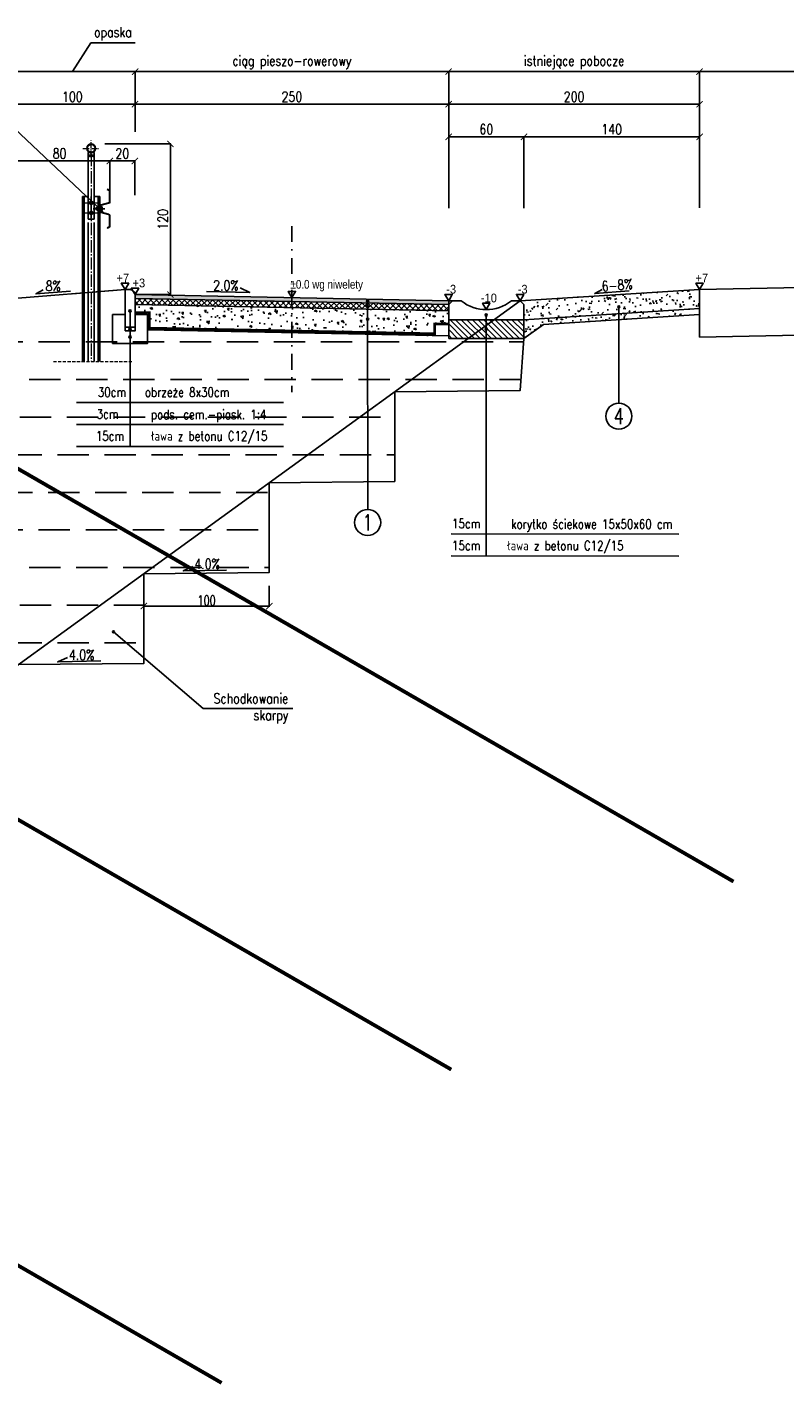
# Model space of a CAD drawing. Header units: metres. Extents: x 6562771 to 6588056, y 5578696 to 5581651.
# Tile 17 of 22: x 6575770 to 6576374, y 5579926 to 5581009. Entities that reach past the tile are written whole.
import ezdxf
from ezdxf.enums import TextEntityAlignment as Align

# ---------------------------------------------------------------- set-up
doc = ezdxf.new("R2010")
doc.units = ezdxf.units.M
for name, pattern in [('AM_DIN_G_W050', [13.75, 9.75, -1.5, 1, -1.5]), ('AM_DIN_G_W050x2', [6.875, 4.75, -0.875, 0.375, -0.875]), ('DASHDOT', [25.4, 12.7, -6.35, 0, -6.35]), ('DASHED', [0.75, 0.5, -0.25]), ('HIDDEN', [0.375, 0.25, -0.125])]:
    doc.linetypes.add(name, pattern=pattern)
for name, color, linetype in [('0_50', 3, 'Continuous'), ('pkonstr-0_25', 1, 'Continuous'), ('pkonstr-0_50', 90, 'Continuous'), ('pkonstr-0_70', 4, 'Continuous'), ('pkonstr-istn', 14, 'Continuous'), ('pkonstr-opisy', 2, 'Continuous'), ('pkonstr-wymiary', 1, 'Continuous')]:
    doc.layers.add(name, color=color, linetype=linetype)
doc.layers.add('AM_7', color=4, linetype='AM_DIN_G_W050', lineweight=15)
doc.styles.add('12mm', font='simplex.shx', dxfattribs={"width": 0.8, "height": 12})
doc.styles.add('7mm', font='simplex.shx', dxfattribs={"width": 0.75, "height": 7})
doc.styles.add('DIMTEXT', font='simplex.shx', dxfattribs={"width": 0.7})
doc.styles.add('Opisy', font='simplex.shx', dxfattribs={"width": 0.8})
doc.styles.add('STYLE1', font='arial.ttf')
doc.styles.add('wymiary', font='simplex.shx', dxfattribs={"width": 0.8})
doc.dimstyles.new('1000', dxfattribs={"dimtxt": 2, "dimasz": 1.5, "dimexe": 0.4, "dimexo": 1, "dimgap": 0.4, "dimtad": 1, "dimrnd": 0.01, "dimzin": 0, "dimdsep": 46, "dimtxsty": 'DIMTEXT', "dimblk": 'ARCHTICK', "dimcen": 0, "dimclrd": 256, "dimclre": 256, "dimclrt": 2, "dimadec": 5, "dimazin": 0, "dimtfac": 1, "dimtofl": 0, "dimtmove": 0, "dimatfit": 3, "dimfxl": 1, "dimtolj": 1, "dimtzin": 0, "dimlwd": -1, "dimlwe": -1, "dimarcsym": 0})
doc.dimstyles.new('ddd$0', dxfattribs={"dimtxt": 8, "dimasz": 5, "dimexe": 0.5, "dimexo": 1, "dimgap": 2, "dimtad": 1, "dimdec": 0, "dimzin": 0, "dimdsep": 46, "dimtxsty": 'wymiary', "dimblk": 'ARCHTICK', "dimcen": 0, "dimclrd": 256, "dimclre": 256, "dimclrt": 256, "dimadec": 0, "dimazin": 0, "dimtfac": 1, "dimtdec": 0, "dimtmove": 1, "dimatfit": 3, "dimldrblk": 'DOT', "dimfxl": 1, "dimtolj": 1, "dimtzin": 0, "dimlwd": -1, "dimlwe": -1, "dimarcsym": 0})

# ---------------------------------------------------------------- blocks, each defined once
blk = doc.blocks.new('_ArchTick')
at = {"color": 0, "linetype": 'ByBlock', "const_width": 0.15}
blk.add_lwpolyline([(-0.5, -0.5), (0.5, 0.5)], dxfattribs=at)
blk = doc.blocks.new('*D235')
at = {"layer": 'Defpoints', "color": 0, "transparency": 16777216}
for p in [(6576656.1, 5580974.6), (6576656.1, 5580973.6), (6576306.1, 5580930.6)]:
    blk.add_point(p, dxfattribs=at)
at = {"layer": 'pkonstr-wymiary', "transparency": 16777216}
for p, q in [((6576306.1, 5580931.6), (6576306.1, 5580974.1)), ((6576306.1, 5580973.6), (6576656.1, 5580973.6)), ((6576656.1, 5580973.6), (6576656.1, 5580973.1))]:
    blk.add_line(p, q, dxfattribs=at)
at = {"layer": 'pkonstr-wymiary', "transparency": 16777216, "xscale": 5, "yscale": 5, "zscale": 5, "rotation": 180}
blk.add_blockref('_ArchTick', (6576306.1, 5580973.6), dxfattribs=at)
at = {"layer": 'pkonstr-wymiary', "transparency": 16777216, "xscale": 5, "yscale": 5, "zscale": 5}
blk.add_blockref('_ArchTick', (6576656.1, 5580973.6), dxfattribs=at)
at = {"layer": 'pkonstr-wymiary', "transparency": 16777216, "insert": (6576481.1, 5580981), "char_height": 8, "attachment_point": 5, "style": 'wymiary'}
blk.add_mtext('\\A1;istniejąca jezdnia DK79', dxfattribs=at)
blk = doc.blocks.new('_Dot')
at = {"color": 0, "linetype": 'ByBlock', "lineweight": -2}
blk.add_line((-0.5, 0), (-1, 0), dxfattribs=at)
at = {"color": 0, "linetype": 'ByBlock', "const_width": 0.5}
blk.add_lwpolyline([(-0.25, 0, 1), (0.25, 0, 1)], format="xyb", close=True, dxfattribs=at)
blk = doc.blocks.new('*D236')
at = {"layer": 'Defpoints', "color": 0, "transparency": 16777216}
for p in [(6576106.1, 5580973.6), (6576306.1, 5580918.6), (6576106.1, 5580863.7)]:
    blk.add_point(p, dxfattribs=at)
at = {"layer": 'pkonstr-wymiary', "transparency": 16777216}
for p, q in [((6576106.1, 5580864.7), (6576106.1, 5580974.1)), ((6576306.1, 5580973.6), (6576106.1, 5580973.6)), ((6576306.1, 5580919.6), (6576306.1, 5580974.1))]:
    blk.add_line(p, q, dxfattribs=at)
at = {"layer": 'pkonstr-wymiary', "transparency": 16777216, "xscale": 5, "yscale": 5, "zscale": 5, "rotation": 180}
blk.add_blockref('_ArchTick', (6576106.1, 5580973.6), dxfattribs=at)
at = {"layer": 'pkonstr-wymiary', "transparency": 16777216, "xscale": 5, "yscale": 5, "zscale": 5}
blk.add_blockref('_ArchTick', (6576306.1, 5580973.6), dxfattribs=at)
at = {"layer": 'pkonstr-wymiary', "transparency": 16777216, "insert": (6576206.1, 5580981), "char_height": 8, "attachment_point": 5, "style": 'wymiary'}
blk.add_mtext('\\A1;istniejące pobocze', dxfattribs=at)
blk = doc.blocks.new('*D237')
at = {"layer": 'Defpoints', "color": 0, "transparency": 16777216}
for p in [(6576106.1, 5580973.6), (6575856.1, 5580924.6), (6576106.1, 5580883.2)]:
    blk.add_point(p, dxfattribs=at)
at = {"layer": 'pkonstr-wymiary', "transparency": 16777216}
for p, q in [((6575856.1, 5580925.6), (6575856.1, 5580974.1)), ((6575856.1, 5580973.6), (6576106.1, 5580973.6)), ((6576106.1, 5580884.2), (6576106.1, 5580974.1))]:
    blk.add_line(p, q, dxfattribs=at)
at = {"layer": 'pkonstr-wymiary', "transparency": 16777216, "xscale": 5, "yscale": 5, "zscale": 5, "rotation": 180}
blk.add_blockref('_ArchTick', (6575856.1, 5580973.6), dxfattribs=at)
at = {"layer": 'pkonstr-wymiary', "transparency": 16777216, "xscale": 5, "yscale": 5, "zscale": 5}
blk.add_blockref('_ArchTick', (6576106.1, 5580973.6), dxfattribs=at)
at = {"layer": 'pkonstr-wymiary', "transparency": 16777216, "insert": (6575981.1, 5580981), "char_height": 8, "attachment_point": 5, "style": 'wymiary'}
blk.add_mtext('\\A1;ciąg pieszo-rowerowy', dxfattribs=at)
blk = doc.blocks.new('*D238')
at = {"layer": 'Defpoints', "color": 0, "transparency": 16777216}
for p in [(6575856.1, 5580947.6), (6575856.1, 5580924.6), (6576106.1, 5580884.8)]:
    blk.add_point(p, dxfattribs=at)
at = {"layer": 'pkonstr-wymiary', "transparency": 16777216}
for p, q in [((6575856.1, 5580925.6), (6575856.1, 5580948.1)), ((6576106.1, 5580947.6), (6575856.1, 5580947.6)), ((6576106.1, 5580885.8), (6576106.1, 5580948.1))]:
    blk.add_line(p, q, dxfattribs=at)
at = {"layer": 'pkonstr-wymiary', "transparency": 16777216, "xscale": 5, "yscale": 5, "zscale": 5, "rotation": 180}
blk.add_blockref('_ArchTick', (6575856.1, 5580947.6), dxfattribs=at)
at = {"layer": 'pkonstr-wymiary', "transparency": 16777216, "xscale": 5, "yscale": 5, "zscale": 5}
blk.add_blockref('_ArchTick', (6576106.1, 5580947.6), dxfattribs=at)
at = {"layer": 'pkonstr-wymiary', "transparency": 16777216, "insert": (6575981.1, 5580953.6), "char_height": 8, "attachment_point": 5, "style": 'wymiary'}
blk.add_mtext('\\A1;250', dxfattribs=at)
blk = doc.blocks.new('*D239')
at = {"layer": 'Defpoints', "color": 0, "transparency": 16777216}
for p in [(6576106.1, 5580947.6), (6576106.1, 5580863.7), (6576306.1, 5580864)]:
    blk.add_point(p, dxfattribs=at)
at = {"layer": 'pkonstr-wymiary', "transparency": 16777216}
for p, q in [((6576106.1, 5580864.7), (6576106.1, 5580948.1)), ((6576306.1, 5580947.6), (6576106.1, 5580947.6)), ((6576306.1, 5580865), (6576306.1, 5580948.1))]:
    blk.add_line(p, q, dxfattribs=at)
at = {"layer": 'pkonstr-wymiary', "transparency": 16777216, "xscale": 5, "yscale": 5, "zscale": 5, "rotation": 180}
blk.add_blockref('_ArchTick', (6576106.1, 5580947.6), dxfattribs=at)
at = {"layer": 'pkonstr-wymiary', "transparency": 16777216, "xscale": 5, "yscale": 5, "zscale": 5}
blk.add_blockref('_ArchTick', (6576306.1, 5580947.6), dxfattribs=at)
at = {"layer": 'pkonstr-wymiary', "transparency": 16777216, "insert": (6576206.1, 5580953.6), "char_height": 8, "attachment_point": 5, "style": 'wymiary'}
blk.add_mtext('\\A1;200', dxfattribs=at)
blk = doc.blocks.new('*D240')
at = {"layer": 'Defpoints', "color": 0, "transparency": 16777216}
for p in [(6575856.1, 5580947.6), (6575756.1, 5580922.8), (6575856.1, 5580924.6)]:
    blk.add_point(p, dxfattribs=at)
at = {"layer": 'pkonstr-wymiary', "transparency": 16777216}
for p, q in [((6575756.1, 5580923.8), (6575756.1, 5580948.1)), ((6575756.1, 5580947.6), (6575856.1, 5580947.6)), ((6575856.1, 5580925.6), (6575856.1, 5580948.1))]:
    blk.add_line(p, q, dxfattribs=at)
at = {"layer": 'pkonstr-wymiary', "transparency": 16777216, "xscale": 5, "yscale": 5, "zscale": 5, "rotation": 180}
blk.add_blockref('_ArchTick', (6575756.1, 5580947.6), dxfattribs=at)
at = {"layer": 'pkonstr-wymiary', "transparency": 16777216, "xscale": 5, "yscale": 5, "zscale": 5}
blk.add_blockref('_ArchTick', (6575856.1, 5580947.6), dxfattribs=at)
at = {"layer": 'pkonstr-wymiary', "transparency": 16777216, "insert": (6575806.1, 5580953.6), "char_height": 8, "attachment_point": 5, "style": 'wymiary'}
blk.add_mtext('\\A1;100', dxfattribs=at)
blk = doc.blocks.new('*D241')
at = {"layer": 'Defpoints', "color": 0, "transparency": 16777216}
for p in [(6575856.1, 5580973.6), (6575756.1, 5580922.8), (6575856.1, 5580924.6)]:
    blk.add_point(p, dxfattribs=at)
at = {"layer": 'pkonstr-wymiary', "transparency": 16777216}
for p, q in [((6575806.1, 5580973.6), (6575820.8, 5580996.5)), ((6575820.8, 5580996.5), (6575856.1, 5580996.5)), ((6575756.1, 5580923.8), (6575756.1, 5580974.1)), ((6575756.1, 5580973.6), (6575856.1, 5580973.6)), ((6575856.1, 5580925.6), (6575856.1, 5580974.1))]:
    blk.add_line(p, q, dxfattribs=at)
at = {"layer": 'pkonstr-wymiary', "transparency": 16777216, "xscale": 5, "yscale": 5, "zscale": 5, "rotation": 180}
blk.add_blockref('_ArchTick', (6575756.1, 5580973.6), dxfattribs=at)
at = {"layer": 'pkonstr-wymiary', "transparency": 16777216, "xscale": 5, "yscale": 5, "zscale": 5}
blk.add_blockref('_ArchTick', (6575856.1, 5580973.6), dxfattribs=at)
at = {"layer": 'pkonstr-wymiary', "transparency": 16777216, "insert": (6575838.4, 5581003.8), "char_height": 8, "attachment_point": 5, "style": 'wymiary'}
blk.add_mtext('\\A1;opaska', dxfattribs=at)
blk = doc.blocks.new('*D211')
at = {"layer": 'Defpoints', "color": 0, "transparency": 16777216}
for p in [(6576166.1, 5580921.6), (6576106.1, 5580863.7), (6576166.1, 5580864)]:
    blk.add_point(p, dxfattribs=at)
at = {"layer": 'pkonstr-wymiary', "transparency": 16777216}
for p, q in [((6576106.1, 5580864.7), (6576106.1, 5580922.1)), ((6576106.1, 5580921.6), (6576166.1, 5580921.6)), ((6576166.1, 5580865), (6576166.1, 5580922.1))]:
    blk.add_line(p, q, dxfattribs=at)
at = {"layer": 'pkonstr-wymiary', "transparency": 16777216, "xscale": 5, "yscale": 5, "zscale": 5, "rotation": 180}
blk.add_blockref('_ArchTick', (6576106.1, 5580921.6), dxfattribs=at)
at = {"layer": 'pkonstr-wymiary', "transparency": 16777216, "xscale": 5, "yscale": 5, "zscale": 5}
blk.add_blockref('_ArchTick', (6576166.1, 5580921.6), dxfattribs=at)
at = {"layer": 'pkonstr-wymiary', "transparency": 16777216, "insert": (6576136.1, 5580927.6), "char_height": 8, "attachment_point": 5, "style": 'wymiary'}
blk.add_mtext('\\A1;60', dxfattribs=at)
blk = doc.blocks.new('*D212')
at = {"layer": 'Defpoints', "color": 0, "transparency": 16777216}
for p in [(6576306.1, 5580921.6), (6576166.1, 5580863.7), (6576306.1, 5580864)]:
    blk.add_point(p, dxfattribs=at)
at = {"layer": 'pkonstr-wymiary', "transparency": 16777216}
for p, q in [((6576166.1, 5580864.7), (6576166.1, 5580922.1)), ((6576166.1, 5580921.6), (6576306.1, 5580921.6)), ((6576306.1, 5580865), (6576306.1, 5580922.1))]:
    blk.add_line(p, q, dxfattribs=at)
at = {"layer": 'pkonstr-wymiary', "transparency": 16777216, "xscale": 5, "yscale": 5, "zscale": 5, "rotation": 180}
blk.add_blockref('_ArchTick', (6576166.1, 5580921.6), dxfattribs=at)
at = {"layer": 'pkonstr-wymiary', "transparency": 16777216, "xscale": 5, "yscale": 5, "zscale": 5}
blk.add_blockref('_ArchTick', (6576306.1, 5580921.6), dxfattribs=at)
at = {"layer": 'pkonstr-wymiary', "transparency": 16777216, "insert": (6576236.1, 5580927.6), "char_height": 8, "attachment_point": 5, "style": 'wymiary'}
blk.add_mtext('\\A1;140', dxfattribs=at)
blk = doc.blocks.new('*D217')
at = {"layer": 'Defpoints', "color": 0, "transparency": 16777216}
for p in [(6575863.1, 5580565.4), (6575963.1, 5580564.4), (6575963.1, 5580547.2)]:
    blk.add_point(p, dxfattribs=at)
at = {"layer": 'pkonstr-wymiary', "transparency": 16777216}
for p, q in [((6575863.1, 5580564.4), (6575863.1, 5580546.7)), ((6575963.1, 5580563.4), (6575963.1, 5580546.7)), ((6575863.1, 5580547.2), (6575963.1, 5580547.2))]:
    blk.add_line(p, q, dxfattribs=at)
at = {"layer": 'pkonstr-wymiary', "transparency": 16777216, "xscale": 5, "yscale": 5, "zscale": 5, "rotation": 180}
blk.add_blockref('_ArchTick', (6575863.1, 5580547.2), dxfattribs=at)
at = {"layer": 'pkonstr-wymiary', "transparency": 16777216, "xscale": 5, "yscale": 5, "zscale": 5}
blk.add_blockref('_ArchTick', (6575963.1, 5580547.2), dxfattribs=at)
at = {"layer": 'pkonstr-wymiary', "color": 1, "transparency": 16777216, "insert": (6575913.1, 5580551.6), "char_height": 8, "attachment_point": 5, "style": 'DIMTEXT'}
blk.add_mtext('\\A1;100', dxfattribs=at)
blk = doc.blocks.new('*U101', base_point=(445, 577))
at = {"color": 0, "linetype": 'ByBlock'}
for centre in [(437, 578), (440, 578), (443, 578), (446, 578), (448, 578), (451, 578), (454, 578), (456, 578), (459, 578), (462, 578), (465, 578), (467, 578)]:
    blk.add_arc(centre, 1.88, 306.9429, 53.0571, dxfattribs=at)
blk = doc.blocks.new('*U102', base_point=(438, 573))
at = {"color": 0, "linetype": 'ByBlock'}
for centre in [(437, 576), (437, 573), (437, 571), (437, 568)]:
    blk.add_arc(centre, 1.88, 36.1962, 142.3104, dxfattribs=at)
blk = doc.blocks.new('*U103', base_point=(469, 574))
at = {"color": 0, "linetype": 'ByBlock'}
for centre in [(470, 578), (470, 575), (470, 573), (470, 570)]:
    blk.add_arc(centre, 1.88, 216.9429, 323.0571, dxfattribs=at)
blk = doc.blocks.new('*U104', base_point=(463, 569))
at = {"color": 0, "linetype": 'ByBlock'}
for centre in [(437, 567), (440, 567), (443, 567), (446, 567), (448, 567), (451, 567), (454, 567), (456, 567), (459, 567), (462, 567), (465, 567), (467, 567)]:
    blk.add_arc(centre, 1.88, 306.9406, 53.0548, dxfattribs=at)
blk = doc.blocks.new('*U106', base_point=(-3686, 1897))
at = {"color": 0, "linetype": 'ByBlock', "lineweight": -2}
for centre, start, end in [((-3713, 1902), 273.523, 19.6372), ((-3710, 1900), 279.5994, 25.7135), ((-3707, 1898), 285.6757, 31.7899), ((-3703, 1896), 291.752, 37.8662), ((-3699, 1895), 297.8284, 43.9426), ((-3695, 1895), 303.9047, 50.0189), ((-3691, 1895), 309.9811, 56.0953), ((-3687, 1895), 316.0574, 62.1716), ((-3683, 1896), 322.1338, 68.248), ((-3680, 1897), 328.2101, 74.3243), ((-3676, 1898), 334.2865, 80.4006), ((-3673, 1900), 340.3628, 86.477)]:
    blk.add_arc(centre, 2.5, start, end, dxfattribs=at)
blk = doc.blocks.new('jkghjkgdh')
at = {"layer": 'AM_7', "linetype": 'AM_DIN_G_W050x2'}
for p, q in [((6566063.2, 5584448.6), (6566076.6, 5584448.6)), ((6566069.9, 5584442), (6566069.9, 5584455.3)), ((6566064.7, 5584405.1), (6566075.1, 5584405.1)), ((6566069.9, 5584391.9), (6566069.9, 5584402.3)), ((6566064.7, 5584397.1), (6566075.1, 5584397.1))]:
    blk.add_line(p, q, dxfattribs=at)
at = {"layer": 'AM_7'}
blk.add_line((6566069.9, 5584444.1), (6566069.9, 5584278.6), dxfattribs=at)
at = {"layer": 'AM_7', "linetype": 'HIDDEN', "ltscale": 10, "flags": 128}
blk.add_lwpolyline([(6566039.8, 5584278.6), (6566103, 5584278.6)], dxfattribs=at)
at = {"layer": 'pkonstr-0_50', "color": 2}
for p, q in [((6566067.9, 5584445.7), (6566067.4, 5584445.2)), ((6566071.8, 5584445.7), (6566072.4, 5584445.2)), ((6566067.4, 5584392.1), (6566067.4, 5584445.2)), ((6566068.4, 5584443.1), (6566068.4, 5584442.3)), ((6566070.6, 5584443.1), (6566068.4, 5584443.1)), ((6566069.2, 5584442.3), (6566068.4, 5584442.3)), ((6566069.2, 5584442.3), (6566071.4, 5584442.3)), ((6566070.6, 5584443.1), (6566071.4, 5584443.1)), ((6566071.4, 5584443.1), (6566071.4, 5584442.3)), ((6566072.4, 5584392.1), (6566072.4, 5584445.2)), ((6566082.8, 5584415.9), (6566082.7, 5584415.7)), ((6566083.8, 5584415.2), (6566082.7, 5584415.7)), ((6566083.9, 5584415.5), (6566082.8, 5584415.9)), ((6566084.4, 5584405.9), (6566084.4, 5584414.4)), ((6566084.7, 5584414.4), (6566084.7, 5584405.9)), ((6566062.9, 5584278.6), (6566062.9, 5584410.1)), ((6566062.9, 5584410.1), (6566067.4, 5584410.1)), ((6566064.4, 5584278.6), (6566064.4, 5584410.1)), ((6566069.9, 5584406.5), (6566068.7, 5584405.8)), ((6566068.7, 5584405.8), (6566068.7, 5584404.4)), ((6566068.7, 5584404.4), (6566069.9, 5584403.8)), ((6566069.9, 5584399.9), (6566069.9, 5584410.3)), ((6566071.1, 5584405.8), (6566069.9, 5584406.5)), ((6566069.9, 5584403.8), (6566071.1, 5584404.4)), ((6566071.1, 5584404.4), (6566071.1, 5584405.8)), ((6566072.4, 5584410.1), (6566076.9, 5584410.1)), ((6566075.4, 5584278.6), (6566075.4, 5584410.1)), ((6566076.9, 5584278.6), (6566076.9, 5584410.1)), ((6566076.9, 5584402.3), (6566076.9, 5584398.6)), ((6566077.2, 5584402.3), (6566077.2, 5584398.6)), ((6566083.7, 5584405.1), (6566077.8, 5584403.5)), ((6566083.8, 5584404.8), (6566077.8, 5584403.2)), ((6566072.4, 5584392.1), (6566067.4, 5584392.1)), ((6566069.9, 5584398.5), (6566068.7, 5584397.8)), ((6566068.7, 5584397.8), (6566068.7, 5584396.4)), ((6566068.7, 5584396.4), (6566069.9, 5584395.8)), ((6566071.1, 5584397.8), (6566069.9, 5584398.5)), ((6566069.9, 5584395.8), (6566071.1, 5584396.4)), ((6566071.1, 5584396.4), (6566071.1, 5584397.8)), ((6566080.8, 5584400.4), (6566071.4, 5584400.4)), ((6566073.7, 5584401.1), (6566073.8, 5584401.2)), ((6566073.7, 5584401.1), (6566073.7, 5584399.8)), ((6566074.7, 5584401.1), (6566073.7, 5584401.1)), ((6566074.7, 5584399.8), (6566073.7, 5584399.8)), ((6566073.7, 5584399.8), (6566073.8, 5584399.7)), ((6566073.8, 5584401.2), (6566073.8, 5584399.7)), ((6566074.7, 5584401.2), (6566073.8, 5584401.2)), ((6566074.7, 5584399.7), (6566073.8, 5584399.7)), ((6566074.2, 5584400.4), (6566077, 5584400.4)), ((6566074.9, 5584401.8), (6566074.7, 5584401.6)), ((6566074.7, 5584399.3), (6566074.7, 5584401.6)), ((6566074.9, 5584399.1), (6566074.7, 5584399.3)), ((6566074.9, 5584401.8), (6566075.4, 5584401.8)), ((6566074.9, 5584401.1), (6566075.4, 5584401.1)), ((6566074.9, 5584399.7), (6566075.4, 5584399.7)), ((6566074.9, 5584399.1), (6566075.4, 5584399.1)), ((6566076.8, 5584400.4), (6566078.2, 5584400.4)), ((6566077.7, 5584401.6), (6566077.7, 5584399.3)), ((6566077.8, 5584401.6), (6566077.7, 5584401.6)), ((6566077.8, 5584399.3), (6566077.7, 5584399.3)), ((6566077.8, 5584399.1), (6566077.8, 5584401.8)), ((6566078.6, 5584401.8), (6566077.8, 5584401.8)), ((6566078.6, 5584401.1), (6566077.8, 5584401.1)), ((6566078.6, 5584399.7), (6566077.8, 5584399.7)), ((6566078.6, 5584399.1), (6566077.8, 5584399.1)), ((6566083.8, 5584396.1), (6566077.8, 5584397.7)), ((6566083.7, 5584395.8), (6566077.8, 5584397.4)), ((6566078.6, 5584401.8), (6566078.7, 5584401.6)), ((6566078.6, 5584399.1), (6566078.7, 5584399.2)), ((6566078.7, 5584401.6), (6566078.7, 5584399.2)), ((6566084.4, 5584394.9), (6566084.4, 5584386.5)), ((6566084.7, 5584386.5), (6566084.7, 5584394.9)), ((6566067.5, 5584389.4), (6566067.5, 5584278.6)), ((6566072.3, 5584389.4), (6566072.3, 5584278.6)), ((6566083.8, 5584385.6), (6566082.7, 5584385.2)), ((6566082.8, 5584384.9), (6566082.7, 5584385.2)), ((6566083.9, 5584385.4), (6566082.8, 5584384.9))]:
    blk.add_line(p, q, dxfattribs=at)
blk.add_lwpolyline([(6566077.7, 5584398.4), (6566077.2, 5584398.4), (6566077.2, 5584402.4), (6566077.7, 5584402.4)], close=True, dxfattribs=at)
for centre, radius in [((6566069.9, 5584448.6), 3.5), ((6566069.9, 5584448.6), 3.1), ((6566069.9, 5584405.1), 1.12), ((6566069.9, 5584405.1), 0.692), ((6566069.9, 5584397.1), 1.12), ((6566069.9, 5584397.1), 0.692)]:
    blk.add_circle(centre, radius, dxfattribs=at)
for centre, radius, start, end in [((6566069.9, 5584448.6), 3.5, 236.5801, 303.4199), ((6566083.5, 5584414.4), 0.9, 0, 69.7497), ((6566083.5, 5584414.4), 1.2, 0, 69.7497), ((6566078.1, 5584402.3), 1.2, 105.0198, 180), ((6566078.1, 5584402.3), 0.9, 105.0198, 180), ((6566083.5, 5584405.9), 0.9, 283.134, 0), ((6566083.5, 5584405.9), 1.2, 283.134, 0), ((6566075.4, 5584401.5), 0.613, 154.4385, 214.4385), ((6566077, 5584400.4), 2.29, 162.383, 197.617), ((6566075.4, 5584399.4), 0.613, 145.5615, 205.5615), ((6566078.1, 5584398.6), 1.2, 180, 254.9802), ((6566078.1, 5584398.6), 0.9, 180, 254.9802), ((6566078.1, 5584401.5), 0.612, 325.5531, 25.5531), ((6566076.4, 5584400.4), 2.29, 342.3875, 17.6125), ((6566078.1, 5584399.4), 0.612, 334.4469, 34.4469), ((6566083.5, 5584394.9), 0.9, 0, 76.866), ((6566083.5, 5584394.9), 1.2, 0, 76.866), ((6566083.5, 5584386.5), 0.9, 290.2503, 0), ((6566083.5, 5584386.5), 1.2, 290.2503, 0)]:
    blk.add_arc(centre, radius, start, end, dxfattribs=at)
for p in [(6566084.7, 5584414.4), (6566084.7, 5584386.5)]:
    blk.add_point(p, dxfattribs=at)
for points in [[(6566067.9, 5584445.7), (6566067.6, 5584446), (6566067.4, 5584445.2)], [(6566071.8, 5584445.7), (6566072.2, 5584446), (6566072.4, 5584445.2)]]:
    blk.add_solid(points, dxfattribs=at)
at = {"layer": 'pkonstr-0_50', "color": 2, "xscale": 0.1, "yscale": 0.1, "zscale": 0.1}
for name, p in [('*U106', (6566070.5, 5584445.2)), ('*U102', (6566068.4, 5584442.7)), ('*U101', (6566069.1, 5584443.1)), ('*U104', (6566070.8, 5584442.3)), ('*U103', (6566071.4, 5584442.8))]:
    blk.add_blockref(name, p, dxfattribs=at)
blk = doc.blocks.new('*D247')
at = {"layer": 'Defpoints', "color": 0, "transparency": 16777216}
for p in [(6575755.9, 5580902.3), (6575835.9, 5580874), (6575755.9, 5580867.7)]:
    blk.add_point(p, dxfattribs=at)
at = {"layer": 'pkonstr-wymiary', "transparency": 16777216}
for p, q in [((6575755.9, 5580868.7), (6575755.9, 5580902.8)), ((6575835.9, 5580902.3), (6575755.9, 5580902.3)), ((6575835.9, 5580875), (6575835.9, 5580902.8))]:
    blk.add_line(p, q, dxfattribs=at)
at = {"layer": 'pkonstr-wymiary', "transparency": 16777216, "xscale": 5, "yscale": 5, "zscale": 5, "rotation": 180}
blk.add_blockref('_ArchTick', (6575755.9, 5580902.3), dxfattribs=at)
at = {"layer": 'pkonstr-wymiary', "transparency": 16777216, "xscale": 5, "yscale": 5, "zscale": 5}
blk.add_blockref('_ArchTick', (6575835.9, 5580902.3), dxfattribs=at)
at = {"layer": 'pkonstr-wymiary', "transparency": 16777216, "insert": (6575795.9, 5580908.3), "char_height": 8, "attachment_point": 5, "style": 'wymiary'}
blk.add_mtext('\\A1;80', dxfattribs=at)
blk = doc.blocks.new('*D233')
at = {"layer": 'Defpoints', "color": 0, "transparency": 16777216}
for p in [(6575831.1, 5580915.9), (6575884.2, 5580915.9), (6575856.1, 5580795.7)]:
    blk.add_point(p, dxfattribs=at)
at = {"layer": 'pkonstr-wymiary', "transparency": 16777216}
for p, q in [((6575832.1, 5580915.9), (6575884.7, 5580915.9)), ((6575884.2, 5580795.7), (6575884.2, 5580915.9)), ((6575857.1, 5580795.7), (6575884.7, 5580795.7))]:
    blk.add_line(p, q, dxfattribs=at)
at = {"layer": 'pkonstr-wymiary', "transparency": 16777216, "xscale": 5, "yscale": 5, "zscale": 5}
for p, rotation in [((6575884.2, 5580915.9), 90), ((6575884.2, 5580795.7), 270)]:
    blk.add_blockref('_ArchTick', p, dxfattribs=dict(at, rotation=rotation))
at = {"layer": 'pkonstr-wymiary', "transparency": 16777216, "insert": (6575878.2, 5580855.8), "char_height": 8, "attachment_point": 5, "rotation": 90, "style": 'wymiary'}
blk.add_mtext('\\A1;120', dxfattribs=at)
blk = doc.blocks.new('*D234')
at = {"layer": 'Defpoints', "color": 0, "transparency": 16777216}
for p in [(6575835.9, 5580902.3), (6575855.9, 5580874), (6575835.9, 5580867.7)]:
    blk.add_point(p, dxfattribs=at)
at = {"layer": 'pkonstr-wymiary', "transparency": 16777216}
for p, q in [((6575835.9, 5580868.7), (6575835.9, 5580902.8)), ((6575855.9, 5580902.3), (6575835.9, 5580902.3)), ((6575855.9, 5580875), (6575855.9, 5580902.8))]:
    blk.add_line(p, q, dxfattribs=at)
at = {"layer": 'pkonstr-wymiary', "transparency": 16777216, "xscale": 5, "yscale": 5, "zscale": 5, "rotation": 180}
blk.add_blockref('_ArchTick', (6575835.9, 5580902.3), dxfattribs=at)
at = {"layer": 'pkonstr-wymiary', "transparency": 16777216, "xscale": 5, "yscale": 5, "zscale": 5}
blk.add_blockref('_ArchTick', (6575855.9, 5580902.3), dxfattribs=at)
at = {"layer": 'pkonstr-wymiary', "transparency": 16777216, "insert": (6575845.9, 5580908.3), "char_height": 8, "attachment_point": 5, "style": 'wymiary'}
blk.add_mtext('\\A1;20', dxfattribs=at)

msp = doc.modelspace()

# ---------------------------------------------------------------- hatches: boundary and pattern name
at = {"layer": 'pkonstr-0_50'}
h = msp.add_hatch(color=252, dxfattribs=at)
h.dxf.hatch_style = 1
h.paths.add_polyline_path([(6575856.1, 5580792.7), (6575856.1, 5580795.7), (6576106.1, 5580790.7), (6576106.1, 5580787.7)])
h = msp.add_hatch(dxfattribs=at)
h.set_pattern_fill('AR-CONC', color=252, scale=0.1, angle=180)
h.set_pattern_definition([(230, (7195.72, 6.232), (-18.2184669, 1.593908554), [1.905, -20.955]), (175, (7195.72, 6.232), (3.524282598, -19.10566429), [1.524, -16.764]), (280.451, (7194.201, 6.364), (-14.694250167, -17.511668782), [1.619, -17.809]), (226.1842, (7195.72, 1.152), (-27.10790409, 4.204232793), [2.8575, -31.4325]), (276.6356, (7193.46, 1.502), (-23.74042345, -24.74255559), [2.4285, -26.7135]), (171.184, (7195.72, 1.152), (-23.74046058, -24.74251179), [2.286, -25.146]), (201, (7193.18, 2.422), (-15.161487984, 10.226551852), [1.905, -20.955]), (146, (7193.18, 2.422), (-6.180202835, -18.418796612), [1.524, -16.764]), (251.4514, (7191.916, 3.274), (-21.341649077, -8.19228577), [1.619, -17.809]), (217.5, (7195.7196, 6.2315), (-0.308860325, -8.4555038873), [0, -16.5608, 0, -17.018, 0, -16.8275]), (187.5, (7195.72, 6.2315), (-6.681966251, -10.018057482), [0, -9.7028, 0, -16.1798, 0, -6.4135]), (147.5, (7201.384, 6.2315), (-13.5590595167, 0.572874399), [0, -6.35, 0, -19.812, 0, -26.289]), (137.5, (7203.924, 6.232), (-14.812918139, -2.542649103), [0, -8.255, 0, -13.1572, 0, -18.669])])
h.paths.add_polyline_path([(6576306.1, 5580799.7), (6576163.1, 5580790.7), (6576166.1, 5580787.7), (6576166.1, 5580775.7), (6576241.8, 5580780.6), (6576241.8, 5580785, -0.414404), (6576240.9, 5580785.9, -1), (6576242.6, 5580785.9, -0.414023), (6576241.8, 5580785), (6576241.8, 5580780.6), (6576306.1, 5580784.7)])
h.paths.add_polyline_path([(6576241.8, 5580780.6), (6576166.1, 5580775.7), (6576166.1, 5580760.7), (6576181.8, 5580771.9), (6576241.8, 5580775.7)])
h.paths.add_polyline_path([(6576306.1, 5580779.7), (6576306.1, 5580784.7), (6576241.8, 5580780.6), (6576241.8, 5580775.7)])
h = msp.add_hatch(dxfattribs=at)
h.set_pattern_fill('ANSI37', color=252, angle=180)
h.set_pattern_definition([(315, (13152359.3696, 1921.6814), (-2.2450640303, -2.2450640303), []), (225, (13152359.3696, 1921.6814), (-2.2450640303, 2.2450640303), [])])
h.paths.add_polyline_path([(6576106.1, 5580787.7), (6576106.1, 5580782.7), (6575856.1, 5580787.7), (6575856.1, 5580792.7)])
h = msp.add_hatch(dxfattribs=at)
h.set_pattern_fill('AR-CONC', color=252, scale=0.1, angle=180)
h.set_pattern_definition([(310, (6800138.895, 5139301.41), (18.2184669, 1.59390855), [1.905, -20.955]), (5, (6800138.895, 5139301.41), (-3.52434214, -19.1056845), [1.524, -16.7640584]), (259.5485553, (6800140.413, 5139301.542), (14.6941247, -17.5117752), [1.6190009, -17.80902446]), (313.8158, (6800138.895, 5139296.33), (27.1079041, 4.2042328), [2.8575, -31.4325]), (263.3644424, (6800141.154, 5139296.68), (23.7404134, -24.7426125), [2.4285023, -26.7135608]), (8.815849, (6800138.895, 5139296.33), (23.7404134, -24.7426125), [2.2859967, -25.1459732]), (339, (6800141.435, 5139297.6), (15.16143913, 10.2265198), [1.905, -20.955]), (34, (6800141.435, 5139297.6), (6.1802028, -18.4187966), [1.524, -16.764]), (288.548555, (6800142.699, 5139298.452), (21.3416419, -8.1922769), [1.6190009, -17.80899376]), (322.5, (6800138.895, 5139301.4096), (0.308860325, -8.45550389), [0, -16.5608, 0, -17.018, 0, -16.8275]), (352.5, (6800138.895, 5139301.41), (6.68196625, -10.01805748), [0, -9.7028, 0, -16.1798, 0, -6.4135]), (32.5, (6800133.231, 5139301.4096), (13.55905952, 0.5728744), [0, -6.35, 0, -19.812, 0, -26.289]), (42.5, (6800130.691, 5139301.41), (14.81291814, -2.5426491), [0, -8.255, 0, -13.1572, 0, -18.669])])
h.paths.add_polyline_path([(6576106.1, 5580770.7), (6576096.1, 5580770.7), (6576096.1, 5580762.9), (6575866.1, 5580767.5), (6575866.1, 5580779.7), (6575856.1, 5580779.7), (6575856.1, 5580787.7), (6576106.1, 5580782.7)])
h = msp.add_hatch(dxfattribs=at)
h.set_pattern_fill('ANSI31', color=252, angle=180)
h.set_pattern_definition([(315, (13148286.9172, -5978.112), (-2.2450640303, -2.2450640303), [])])
h.paths.add_polyline_path([(6576166.1, 5580775.7), (6576106.1, 5580775.7), (6576106.1, 5580760.7), (6576166.1, 5580760.7)])

# ---------------------------------------------------------------- linework, layer by layer
at = {"layer": '0_50', "color": 7, "linetype": 'HIDDEN', "ltscale": 100}
for points in [[(6575704.2, 5580757.9), (6576165.9, 5580757.9)], [(6575659.2, 5580727.9), (6576163.1, 5580727.9)], [(6575614.2, 5580697.9), (6576063.1, 5580697.9)], [(6575569.2, 5580667.9), (6576063.1, 5580667.9)], [(6575524.2, 5580637.9), (6575963.1, 5580637.9)], [(6575479.2, 5580607.9), (6575963.1, 5580607.9)], [(6575434.2, 5580577.9), (6575963.1, 5580577.9)], [(6575389.2, 5580547.9), (6575863.1, 5580547.9)], [(6575344.2, 5580517.9), (6575863.1, 5580517.9)]]:
    msp.add_lwpolyline(points, dxfattribs=at)
at = {"layer": 'pkonstr-0_25', "linetype": 'Continuous'}
for p, q in [((6576041.5, 5580790.6), (6576041.6, 5580624.3)), ((6576241.8, 5580785.9), (6576241.8, 5580709.2)), ((6575852.1, 5580782.7), (6575852.1, 5580674.6)), ((6576136, 5580779.4), (6576136, 5580587.2)), ((6575974.5, 5580709.6), (6575809.4, 5580709.6)), ((6575974.5, 5580692.1), (6575809.4, 5580692.1)), ((6576289.6, 5580604.6), (6576108.2, 5580604.8))]:
    msp.add_line(p, q, dxfattribs=at)
at = {"layer": 'pkonstr-0_25'}
for points in [[(6575782.9, 5580799.6), (6575777, 5580796.3), (6575804.5, 5580798.5)], [(6575913.1, 5580798.1), (6575947.5, 5580797.4), (6575939.9, 5580801)], [(6576228.4, 5580799.8), (6576222.5, 5580796.5), (6576249.9, 5580798.7)], [(6575928.9, 5580575.9), (6575894.5, 5580575.2), (6575902.1, 5580578.9)], [(6575828.9, 5580503.4), (6575794.5, 5580502.7), (6575802.1, 5580506.3)]]:
    msp.add_lwpolyline(points, dxfattribs=at)
at = {"layer": 'pkonstr-0_25', "linetype": 'Continuous'}
for centre in [(6576241.8, 5580698.7), (6576041.5, 5580613.9)]:
    msp.add_circle(centre, 10.4, dxfattribs=at)
at = {"layer": 'pkonstr-0_50'}
for p, q in [((6575848.1, 5580799.7), (6575755.9, 5580792.4)), ((6575848.1, 5580799.7), (6575806.1, 5580796.4)), ((6575856.1, 5580795.7), (6576106.1, 5580790.7)), ((6576163.1, 5580790.7), (6576306.1, 5580799.7)), ((6575856.1, 5580792.7), (6576106.1, 5580787.7)), ((6575856.1, 5580787.7), (6576106.1, 5580782.7)), ((6575866.1, 5580767.5), (6576106.1, 5580762.7))]:
    msp.add_line(p, q, dxfattribs=at)
for points in [[(6575848.1, 5580769.7), (6575856.1, 5580769.7), (6575856.1, 5580795.7, 0.414214), (6575852.1, 5580799.7), (6575848.1, 5580799.7)], [(6576166.1, 5580775.7), (6576106.1, 5580775.7), (6576106.1, 5580787.7), (6576109.1, 5580790.7), (6576116.1, 5580790.7, 0.35), (6576156.1, 5580790.7), (6576163.1, 5580790.7), (6576166.1, 5580787.7)]]:
    msp.add_lwpolyline(points, format="xyb", close=True, dxfattribs=at)
at = {"layer": 'pkonstr-0_50', "flags": 128}
msp.add_lwpolyline([(6576166.1, 5580760.7), (6576181.8, 5580771.9), (6576306.1, 5580779.7), (6576306.1, 5580799.7)], dxfattribs=at)
at = {"layer": 'pkonstr-0_50'}
for points in [[(6576106.1, 5580787.7), (6576106.1, 5580790.7)], [(6576109.1, 5580790.7), (6576106.1, 5580790.7)], [(6576106.1, 5580760.7), (6576166.1, 5580760.7), (6576166.1, 5580775.7)], [(6576106.1, 5580775.7), (6576106.1, 5580760.7)], [(6575763.1, 5580500.5), (6575863.1, 5580501.5), (6575863.1, 5580573), (6575963.1, 5580574), (6575963.1, 5580645.6), (6576063.1, 5580646.6), (6576063.1, 5580718.2), (6576163.1, 5580719.2), (6576166.1, 5580760.7)]]:
    msp.add_lwpolyline(points, dxfattribs=at)
at = {"layer": 'pkonstr-0_50', "color": 252, "flags": 128}
msp.add_lwpolyline([(6576106.1, 5580787.7), (6576106.1, 5580772.7)], dxfattribs=at)
at = {"layer": 'pkonstr-0_50', "flags": 128}
msp.add_lwpolyline([(6575848.1, 5580766.7), (6575856.1, 5580766.7), (6575856.1, 5580779.7), (6575866.1, 5580779.7), (6575866.1, 5580756.7), (6575838.1, 5580756.7), (6575838.1, 5580779.7), (6575848.1, 5580779.7), (6575848.1, 5580766.7)], close=True, dxfattribs=at)
at = {"layer": 'pkonstr-0_50', "color": 180, "linetype": 'DASHED', "ltscale": 15, "true_color": 0x3326ed, "flags": 128}
msp.add_lwpolyline([(6576106.1, 5580772.3, 2, 2, 0), (6576095, 5580772.3, 2, 2, 0), (6576095, 5580764.5, 2, 2, 0), (6575867.5, 5580769, 2, 2, 0), (6575867.5, 5580769, 2, 2, 0), (6575867.5, 5580769, 2, 2, 0), (6575867.5, 5580769, 2, 2, 0), (6575867.4, 5580781.4, 2, 2, 0), (6575856, 5580781.3, 0, 0, 0)], format="xyseb", dxfattribs=at)
at = {"layer": 'pkonstr-0_50', "const_width": 3, "flags": 128}
for points in [[(6575640.4, 5580727.4), (6576333.2, 5580327.4)], [(6575415.4, 5580577.4), (6576108.2, 5580177.4)], [(6575059.1, 5580427.4), (6575925.1, 5579927.4)]]:
    msp.add_lwpolyline(points, dxfattribs=at)
at = {"layer": 'pkonstr-0_70', "color": 130}
for centre in [(6576041.5, 5580790.6), (6576041.5, 5580786.2), (6576241.8, 5580785.9), (6575852.1, 5580782.7), (6576041.5, 5580776.1), (6576136, 5580779.4), (6575852.1, 5580768.3), (6575852.1, 5580761.9), (6576041.5, 5580765.7), (6576136, 5580768.3), (6575838.9, 5580526.6)]:
    msp.add_circle(centre, 0.869, dxfattribs=at)
at = {"layer": 'pkonstr-istn'}
msp.add_line((6576656.8, 5580768.8), (6576306.1, 5580761.8), dxfattribs=at)
at = {"layer": 'pkonstr-istn', "flags": 128}
for points in [[(6577968.5, 5580255.2), (6577968.5, 5580255.2), (6577166.1, 5580790.1), (6577006.1, 5580799.7), (6576656.1, 5580806.8), (6576306.1, 5580799.7), (6576163.1, 5580790.7), (6575163.1, 5580065.1), (6574071.2, 5580040.6)], [(6576306.1, 5580799.7), (6576306.1, 5580761.8)], [(6576306.1, 5580784.7), (6576166.1, 5580775.7)], [(6576306.1, 5580769.6), (6576306.1, 5580761.8)]]:
    msp.add_lwpolyline(points, dxfattribs=at)
at = {"layer": 'pkonstr-opisy'}
for points in [[(6575848.1, 5580804.8), (6575851, 5580804.8), (6575848.1, 5580799.7), (6575845.1, 5580804.8)], [(6575856.1, 5580800.8), (6575859, 5580800.8), (6575856.1, 5580795.7), (6575853.1, 5580800.8)], [(6575981.1, 5580798.3), (6575984, 5580798.3), (6575981.1, 5580793.3), (6575978.2, 5580798.3)], [(6576106.1, 5580795.8), (6576109, 5580795.8), (6576106.1, 5580790.7), (6576103.1, 5580795.8)], [(6576163.1, 5580795.8), (6576166, 5580795.8), (6576163.1, 5580790.7), (6576160.1, 5580795.8)], [(6576306.1, 5580804.8), (6576309, 5580804.8), (6576306.1, 5580799.7), (6576303.2, 5580804.8)], [(6576136.1, 5580788.8), (6576139, 5580788.8), (6576136.1, 5580783.7), (6576133.1, 5580788.8)]]:
    msp.add_lwpolyline(points, close=True, dxfattribs=at)
at = {"layer": 'pkonstr-wymiary'}
for p, q in [((6575831.1, 5580860.9), (6575728.6, 5580957.8)), ((6575974.5, 5580674.6), (6575809.4, 5580674.6)), ((6576289.6, 5580587.1), (6576108.2, 5580587.3))]:
    msp.add_line(p, q, dxfattribs=at)
at = {"layer": 'pkonstr-wymiary', "linetype": 'DASHDOT'}
msp.add_lwpolyline([(6575981.1, 5580850.4), (6575981.1, 5580717.9)], dxfattribs=at)
at = {"layer": 'pkonstr-wymiary'}
msp.add_lwpolyline([(6575838.9, 5580526.6), (6575910.4, 5580465.5), (6575981.8, 5580465.5)], dxfattribs=at)

# ---------------------------------------------------------------- block references
at = {"layer": 'pkonstr-0_50', "color": 2}
msp.add_blockref('jkghjkgdh', (9751.2, -3536.2), dxfattribs=at)

# ---------------------------------------------------------------- texts
at = {"layer": 'pkonstr-opisy', "style": 'Opisy', "width": 0.8}
for s, rotation, p in [('8%', 0, (6575790.8, 5580798.6)), ('2.0%%%', 0, (6575928.5, 5580799)), ('6-8%%%', 5, (6576240.7, 5580799.2)), ('4.0%%%', 360, (6575913.5, 5580576.8)), ('4.0%%%', 360, (6575813.5, 5580504.3))]:
    msp.add_text(s, height=8, rotation=rotation, dxfattribs=at).set_placement(p, align=Align.CENTER)
at = {"layer": 'pkonstr-opisy', "style": 'STYLE1', "width": 0.9}
for s, p in [('+7', (6575846.3, 5580803.4)), ('+3', (6575859.1, 5580799.4)), ('+7', (6576307.9, 5580803.4)), ('-3', (6576108.1, 5580794.4)), ('-10', (6576138.2, 5580787.4)), ('-3', (6576165.1, 5580794.4))]:
    msp.add_text(s, height=7, dxfattribs=at).set_placement(p, align=Align.BOTTOM_CENTER)
at = {"layer": 'pkonstr-opisy', "style": 'STYLE1', "width": 0.8}
msp.add_text('%%P0.0 wg niwelety', height=7, dxfattribs=at).set_placement((6575980, 5580798.3), align=Align.BOTTOM_LEFT)
at = {"layer": 'pkonstr-opisy', "ltscale": 0.1, "style": '12mm', "width": 0.8}
for s, rotation, p in [('30cm', 360, (6575849, 5580711.9)), ('3cm', 360, (6575842.9, 5580694.4)), ('pods. cem.-piask. 1:4', 0, (6575960.8, 5580694.1)), ('15cm', 360, (6575847.4, 5580676.9)), ('15cm', 359.958, (6576131.4, 5580607)), ('korytko ściekowe 15x50x60 cm', 359.958, (6576284.4, 5580606.6)), ('15cm', 359.958, (6576131.4, 5580589.5))]:
    msp.add_text(s, height=7.5, rotation=rotation, dxfattribs=at).set_placement(p, align=Align.BOTTOM_RIGHT)
at = {"layer": 'pkonstr-opisy', "style": 'Opisy', "width": 0.8}
for s, rotation, p in [('obrzeże 8x30cm', 0, (6575931.3, 5580711.9)), ('ława z betonu C12/15', 0, (6575961.6, 5580676.9)), ('ława z betonu C12/15', 359.958, (6576245.5, 5580589.4))]:
    msp.add_text(s, height=7.5, rotation=rotation, dxfattribs=at).set_placement(p, align=Align.BOTTOM_RIGHT)
at = {"layer": 'pkonstr-opisy', "linetype": 'Continuous', "style": '7mm', "width": 0.75}
for s, p in [('4', (6576241.8, 5580698.7)), ('1', (6576041.5, 5580613.9))]:
    msp.add_text(s, height=12.6, rotation=0, dxfattribs=at).set_placement(p, align=Align.MIDDLE_CENTER)
at = {"layer": 'pkonstr-opisy', "insert": (6575978.2, 5580465.5), "char_height": 8, "attachment_point": 6, "style": 'Opisy'}
msp.add_mtext('Schodkowanie \\Pskarpy', dxfattribs=at)

# ---------------------------------------------------------------- dimensions: what is measured, and where the dimension line sits
at = {"layer": 'pkonstr-wymiary'}
dim = msp.add_linear_dim(base=(6575856.1, 5580973.6), p1=(6575756.1, 5580922.8), p2=(6575856.1, 5580924.6), angle=180, text='opaska', dimstyle='ddd$0', dxfattribs=at)
dim.commit()
dim.dimension.update_dxf_attribs({"geometry": '*D241', "text_midpoint": (6575822.8, 5580996.5), "dimtype": 160})
dim = msp.add_linear_dim(base=(6576106.1, 5580973.6), p1=(6575856.1, 5580924.6), p2=(6576106.1, 5580883.2), text='ciąg pieszo-rowerowy', dimstyle='ddd$0', override={"dimtmove": 0}, dxfattribs=at)
dim.commit()
dim.dimension.update_dxf_attribs({"geometry": '*D237', "text_midpoint": (6575981.1, 5580973.6), "dimtype": 160})
dim = msp.add_linear_dim(base=(6576106.1, 5580973.6), p1=(6576306.1, 5580918.6), p2=(6576106.1, 5580863.7), angle=180, text='istniejące pobocze', dimstyle='ddd$0', dxfattribs=at)
dim.commit()
dim.dimension.update_dxf_attribs({"geometry": '*D236', "text_midpoint": (6576206.1, 5580981)})
dim = msp.add_linear_dim(base=(6576656.1, 5580973.6), p1=(6576306.1, 5580930.6), p2=(6576656.1, 5580974.6), text='istniejąca jezdnia DK79', dimstyle='ddd$0', dxfattribs=at)
dim.commit()
dim.dimension.update_dxf_attribs({"geometry": '*D235', "text_midpoint": (6576481.1, 5580981)})
for base, p1, p2, angle, picture, middle in [((6575856.1, 5580947.6), (6575756.1, 5580922.8), (6575856.1, 5580924.6), 180, '*D240', (6575806.1, 5580953.6)), ((6575884.2, 5580915.9), (6575856.1, 5580795.7), (6575831.1, 5580915.9), 90, '*D233', (6575878.2, 5580855.8))]:
    dim = msp.add_linear_dim(base=base, p1=p1, p2=p2, angle=angle, dimstyle='ddd$0', dxfattribs=at)
    dim.commit()
    dim.dimension.update_dxf_attribs({"geometry": picture, "text_midpoint": middle})
for base, p1, p2, dimstyle, override, picture, middle in [((6575856.1, 5580947.6), (6576106.1, 5580884.8), (6575856.1, 5580924.6), 'ddd$0', {"dimtmove": 0}, '*D238', (6575981.1, 5580953.6)), ((6576106.1, 5580947.6), (6576306.1, 5580864), (6576106.1, 5580863.7), 'ddd$0', {"dimtmove": 0}, '*D239', (6576206.1, 5580953.6)), ((6575963.1, 5580547.2), (6575863.1, 5580565.4), (6575963.1, 5580564.4), '1000', {"dimtxt": 8, "dimasz": 5, "dimexe": 0.5, "dimdec": 0, "dimclrt": 1}, '*D217', (6575913.1, 5580551.6))]:
    dim = msp.add_linear_dim(base=base, p1=p1, p2=p2, dimstyle=dimstyle, override=override, dxfattribs=at)
    dim.commit()
    dim.dimension.update_dxf_attribs({"geometry": picture, "text_midpoint": middle})
for base, p1, p2, picture, middle in [((6576166.1, 5580921.6), (6576106.1, 5580863.7), (6576166.1, 5580864), '*D211', (6576136.1, 5580927.6)), ((6576306.1, 5580921.6), (6576166.1, 5580863.7), (6576306.1, 5580864), '*D212', (6576236.1, 5580927.6))]:
    dim = msp.add_linear_dim(base=base, p1=p1, p2=p2, angle=180, dimstyle='ddd$0', override={"dimtmove": 0}, dxfattribs=at)
    dim.commit()
    dim.dimension.update_dxf_attribs({"geometry": picture, "text_midpoint": middle})
for base, p1, p2, picture, middle in [((6575755.9, 5580902.3), (6575835.9, 5580874), (6575755.9, 5580867.7), '*D247', (6575795.9, 5580908.3)), ((6575835.9, 5580902.3), (6575855.9, 5580874), (6575835.9, 5580867.7), '*D234', (6575845.9, 5580908.3))]:
    dim = msp.add_linear_dim(base=base, p1=p1, p2=p2, dimstyle='ddd$0', dxfattribs=at)
    dim.commit()
    dim.dimension.update_dxf_attribs({"geometry": picture, "text_midpoint": middle})

doc.saveas('drawing.dxf')
